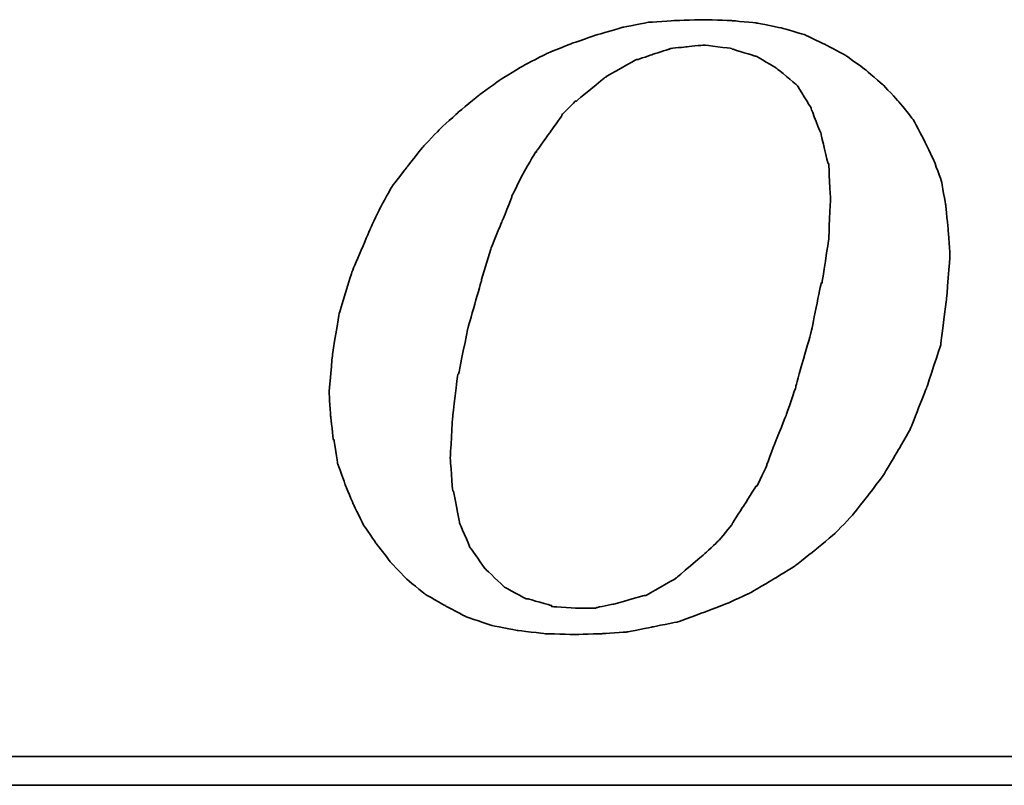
# Model space of a CAD drawing. Header units: millimetres. Extents: x 32 to 866, y -77 to 199.
# Tile 35 of 53: x 711.17 to 718.8, y -7.51 to -1.58. Entities that reach past the tile are written whole.
import ezdxf

# ---------------------------------------------------------------- set-up
doc = ezdxf.new("R2010")
doc.units = ezdxf.units.MM
doc.header["$LTSCALE"] = 0.15
doc.layers.add('DIM', color=4, linetype='CONTINUOUS')
doc.layers.add('layer 1', color=7, linetype='CONTINUOUS')

# ---------------------------------------------------------------- blocks, each defined once
blk = doc.blocks.new('TBI MOTION logo(完整正式版)')
at = {"layer": 'layer 1', "color": 22, "lineweight": 35}
for points, knots in [([(-11.34375, -6.98375), (-11.34375, -6.98375), (-10.91375, -7.43875), (-10.91375, -7.43875), (-10.91375, -7.43875), (-10.91375, -7.43875), (-10.38625, -7.87125), (-10.38625, -7.87125), (-10.38625, -7.87125), (-10.38625, -7.87125), (-9.81125, -8.20375), (-9.81125, -8.20375), (-9.81125, -8.20375), (-9.81125, -8.20375), (-9.21125, -8.51875), (-9.21125, -8.51875), (-9.21125, -8.51875), (-9.21125, -8.51875), (-8.51625, -8.75875), (-8.51625, -8.75875), (-8.51625, -8.75875), (-8.51625, -8.75875), (-7.77125, -8.90375), (-7.77125, -8.90375), (-7.77125, -8.90375), (-7.77125, -8.90375), (-6.97875, -8.99875), (-6.97875, -8.99875), (-6.97875, -8.99875), (-6.97875, -8.99875), (-6.14125, -9.02375), (-6.14125, -9.02375), (-6.14125, -9.02375), (-6.14125, -9.02375), (-5.37125, -8.99875), (-5.37125, -8.99875), (-5.37125, -8.99875), (-5.37125, -8.99875), (-4.65375, -8.94875), (-4.65375, -8.94875), (-4.65375, -8.94875), (-4.65375, -8.94875), (-3.93375, -8.80625), (-3.93375, -8.80625), (-3.93375, -8.80625), (-3.93375, -8.80625), (-3.21375, -8.66375), (-3.21375, -8.66375), (-3.21375, -8.66375), (-3.21375, -8.66375), (-2.49375, -8.39875), (-2.49375, -8.39875), (-2.49375, -8.39875), (-2.49375, -8.39875), (-1.79875, -8.13375), (-1.79875, -8.13375), (-1.79875, -8.13375), (-1.79875, -8.13375), (-1.17375, -7.84375), (-1.17375, -7.84375), (-1.17375, -7.84375), (-1.17375, -7.84375), (-0.52375, -7.46375), (-0.52375, -7.46375), (-0.52375, -7.46375), (-0.52375, -7.46375), (0.10124, -7.07875), (0.10124, -7.07875), (0.10124, -7.07875), (0.10124, -7.07875), (0.67625, -6.62375), (0.67625, -6.62375), (0.67625, -6.62375), (0.67625, -6.62375), (1.24874, -6.14375), (1.24874, -6.14375), (1.24874, -6.14375), (1.24874, -6.14375), (1.72874, -5.64125), (1.72874, -5.64125), (1.72874, -5.64125), (1.72874, -5.64125), (2.18624, -5.06375), (2.18624, -5.06375), (2.18624, -5.06375), (2.18624, -5.06375), (2.61625, -4.48874), (2.61625, -4.48874), (2.61625, -4.48874), (2.61625, -4.48874), (3.00125, -3.83874), (3.00125, -3.83874), (3.00125, -3.83874), (3.00125, -3.83874), (3.36124, -3.21374), (3.36124, -3.21374), (3.36124, -3.21374), (3.36124, -3.21374), (3.84374, -1.99125), (3.84374, -1.99125), (3.84374, -1.99125), (3.84374, -1.99125), (4.22625, -0.81875), (4.22625, -0.81875), (4.22625, -0.81875), (4.22625, -0.81875), (4.39125, 0.45624), (4.39125, 0.45624), (4.39125, 0.45624), (4.39125, 0.45624), (4.48874, 1.70124), (4.48874, 1.70124), (4.48874, 1.70124), (4.48874, 1.70124), (4.43874, 2.44625), (4.43874, 2.44625), (4.43874, 2.44625), (4.43874, 2.44625), (4.36874, 3.14125), (4.36874, 3.14125), (4.36874, 3.14125), (4.36874, 3.14125), (4.25125, 3.81125), (4.25125, 3.81125), (4.25125, 3.81125), (4.25125, 3.81125), (4.03124, 4.41125), (4.03124, 4.41125), (4.03124, 4.41125), (4.03124, 4.41125), (3.74374, 5.01125), (3.74374, 5.01125), (3.74374, 5.01125), (3.74374, 5.01125), (3.43124, 5.58875), (3.43124, 5.58875), (3.43124, 5.58875), (3.43124, 5.58875), (3.02625, 6.09125), (3.02625, 6.09125), (3.02625, 6.09125), (3.02625, 6.09125), (2.59374, 6.54875), (2.59374, 6.54875), (2.59374, 6.54875), (2.59374, 6.54875), (2.09124, 6.98125), (2.09124, 6.98125), (2.09124, 6.98125), (2.09124, 6.98125), (1.56124, 7.36625), (1.56124, 7.36625), (1.56124, 7.36625), (1.56124, 7.36625), (0.98624, 7.67625), (0.98624, 7.67625), (0.98624, 7.67625), (0.98624, 7.67625), (0.38624, 7.96375), (0.38624, 7.96375), (0.38624, 7.96375), (0.38624, 7.96375), (-0.25875, 8.15625), (-0.25875, 8.15625), (-0.25875, 8.15625), (-0.25875, 8.15625), (-0.98125, 8.30125), (-0.98125, 8.30125), (-0.98125, 8.30125), (-0.98125, 8.30125), (-1.70124, 8.37125), (-1.70124, 8.37125), (-1.70124, 8.37125), (-1.70124, 8.37125), (-2.49375, 8.39624), (-2.49375, 8.39624), (-2.49375, 8.39624), (-2.49375, 8.39624), (-3.28625, 8.37125), (-3.28625, 8.37125), (-3.28625, 8.37125), (-3.28625, 8.37125), (-4.05125, 8.32125), (-4.05125, 8.32125), (-4.05125, 8.32125), (-4.05125, 8.32125), (-4.77375, 8.18125), (-4.77375, 8.18125), (-4.77375, 8.18125), (-4.77375, 8.18125), (-5.51625, 7.96375), (-5.51625, 7.96375), (-5.51625, 7.96375), (-5.51625, 7.96375), (-6.21125, 7.72625), (-6.21125, 7.72625), (-6.21125, 7.72625), (-6.21125, 7.72625), (-6.92875, 7.43625), (-6.92875, 7.43625), (-6.92875, 7.43625), (-6.92875, 7.43625), (-7.57875, 7.10125), (-7.57875, 7.10125), (-7.57875, 7.10125), (-7.57875, 7.10125), (-8.24875, 6.69125), (-8.24875, 6.69125), (-8.24875, 6.69125), (-8.24875, 6.69125), (-8.84875, 6.26125), (-8.84875, 6.26125), (-8.84875, 6.26125), (-8.84875, 6.26125), (-9.42625, 5.78125), (-9.42625, 5.78125), (-9.42625, 5.78125), (-9.42625, 5.78125), (-9.95375, 5.30125), (-9.95375, 5.30125), (-9.95375, 5.30125), (-9.95375, 5.30125), (-10.43375, 4.79624), (-10.43375, 4.79624), (-10.43375, 4.79624), (-10.43375, 4.79624), (-10.88875, 4.22125), (-10.88875, 4.22125), (-10.88875, 4.22125), (-10.88875, 4.22125), (-11.29875, 3.69375), (-11.29875, 3.69375), (-11.29875, 3.69375), (-11.29875, 3.69375), (-11.63375, 3.09125), (-11.63375, 3.09125), (-11.63375, 3.09125), (-11.63375, 3.09125), (-11.91875, 2.49625), (-11.91875, 2.49625), (-11.91875, 2.49625), (-11.91875, 2.49625), (-12.44875, 1.24625), (-12.44875, 1.24625), (-12.44875, 1.24625), (-12.44875, 1.24625), (-12.80875, 0.06874), (-12.80875, 0.06874), (-12.80875, 0.06874), (-12.80875, 0.06874), (-12.99875, -1.07875), (-12.99875, -1.07875), (-12.99875, -1.07875), (-12.99875, -1.07875), (-13.09375, -2.18375), (-13.09375, -2.18375), (-13.09375, -2.18375), (-13.09375, -2.18375), (-13.04875, -2.85375), (-13.04875, -2.85375), (-13.04875, -2.85375), (-13.04875, -2.85375), (-12.97375, -3.50375), (-12.97375, -3.50375), (-12.97375, -3.50375), (-12.97375, -3.50375), (-12.95375, -3.50375), (-12.95375, -3.50375), (-12.95375, -3.50375), (-12.95375, -3.50375), (-12.85375, -4.17375), (-12.85375, -4.17375), (-12.85375, -4.17375), (-12.85375, -4.17375), (-12.63875, -4.77624), (-12.63875, -4.77624), (-12.63875, -4.77624), (-12.63875, -4.77624), (-12.39875, -5.35125), (-12.39875, -5.35125), (-12.39875, -5.35125), (-12.39875, -5.35125), (-12.11375, -5.92875), (-12.11375, -5.92875), (-12.11375, -5.92875), (-12.11375, -5.92875), (-11.75375, -6.45375), (-11.75375, -6.45375), (-11.75375, -6.45375), (-11.75375, -6.45375), (-11.34375, -6.98375), (-11.34375, -6.98375)], [0, 0, 0, 0, 0.01369863, 0.01369863, 0.01369863, 0.01369864, 0.02739726, 0.02739726, 0.02739726, 0.02739727, 0.04109589, 0.04109589, 0.04109589, 0.0410959, 0.05479452, 0.05479452, 0.05479452, 0.05479453, 0.06849315, 0.06849315, 0.06849315, 0.06849316, 0.08219178, 0.08219178, 0.08219178, 0.08219179, 0.09589041, 0.09589041, 0.09589041, 0.09589042, 0.10958904, 0.10958904, 0.10958904, 0.10958905, 0.12328767, 0.12328767, 0.12328767, 0.12328768, 0.1369863, 0.1369863, 0.1369863, 0.13698631, 0.15068493, 0.15068493, 0.15068493, 0.15068494, 0.16438356, 0.16438356, 0.16438356, 0.16438357, 0.17808219, 0.17808219, 0.17808219, 0.1780822, 0.19178082, 0.19178082, 0.19178082, 0.19178083, 0.20547945, 0.20547945, 0.20547945, 0.20547946, 0.21917808, 0.21917808, 0.21917808, 0.21917809, 0.23287671, 0.23287671, 0.23287671, 0.23287672, 0.24657534, 0.24657534, 0.24657534, 0.24657535, 0.26027397, 0.26027397, 0.26027397, 0.26027398, 0.2739726, 0.2739726, 0.2739726, 0.27397261, 0.28767123, 0.28767123, 0.28767123, 0.28767124, 0.30136986, 0.30136986, 0.30136986, 0.30136987, 0.31506849, 0.31506849, 0.31506849, 0.3150685, 0.32876712, 0.32876712, 0.32876712, 0.32876713, 0.34246575, 0.34246575, 0.34246575, 0.34246576, 0.35616438, 0.35616438, 0.35616438, 0.35616439, 0.36986301, 0.36986301, 0.36986301, 0.36986302, 0.38356164, 0.38356164, 0.38356164, 0.38356165, 0.39726027, 0.39726027, 0.39726027, 0.39726028, 0.4109589, 0.4109589, 0.4109589, 0.41095891, 0.42465753, 0.42465753, 0.42465753, 0.42465754, 0.43835616, 0.43835616, 0.43835616, 0.43835617, 0.45205479, 0.45205479, 0.45205479, 0.4520548, 0.46575342, 0.46575342, 0.46575342, 0.46575343, 0.47945205, 0.47945205, 0.47945205, 0.47945206, 0.49315068, 0.49315068, 0.49315068, 0.49315069, 0.50684932, 0.50684932, 0.50684932, 0.50684933, 0.52054795, 0.52054795, 0.52054795, 0.52054796, 0.53424658, 0.53424658, 0.53424658, 0.53424659, 0.54794521, 0.54794521, 0.54794521, 0.54794522, 0.56164384, 0.56164384, 0.56164384, 0.56164385, 0.57534247, 0.57534247, 0.57534247, 0.57534248, 0.5890411, 0.5890411, 0.5890411, 0.58904111, 0.60273973, 0.60273973, 0.60273973, 0.60273974, 0.61643836, 0.61643836, 0.61643836, 0.61643837, 0.63013699, 0.63013699, 0.63013699, 0.630137, 0.64383562, 0.64383562, 0.64383562, 0.64383563, 0.65753425, 0.65753425, 0.65753425, 0.65753426, 0.67123288, 0.67123288, 0.67123288, 0.67123289, 0.68493151, 0.68493151, 0.68493151, 0.68493152, 0.69863014, 0.69863014, 0.69863014, 0.69863015, 0.71232877, 0.71232877, 0.71232877, 0.71232878, 0.7260274, 0.7260274, 0.7260274, 0.72602741, 0.73972603, 0.73972603, 0.73972603, 0.73972604, 0.75342466, 0.75342466, 0.75342466, 0.75342467, 0.76712329, 0.76712329, 0.76712329, 0.7671233, 0.78082192, 0.78082192, 0.78082192, 0.78082193, 0.79452055, 0.79452055, 0.79452055, 0.79452056, 0.80821918, 0.80821918, 0.80821918, 0.80821919, 0.82191781, 0.82191781, 0.82191781, 0.82191782, 0.83561644, 0.83561644, 0.83561644, 0.83561645, 0.84931507, 0.84931507, 0.84931507, 0.84931508, 0.8630137, 0.8630137, 0.8630137, 0.86301371, 0.87671233, 0.87671233, 0.87671233, 0.87671234, 0.89041096, 0.89041096, 0.89041096, 0.89041097, 0.90410959, 0.90410959, 0.90410959, 0.9041096, 0.91780822, 0.91780822, 0.91780822, 0.91780823, 0.93150685, 0.93150685, 0.93150685, 0.93150686, 0.94520548, 0.94520548, 0.94520548, 0.94520549, 0.95890411, 0.95890411, 0.95890411, 0.95890412, 0.97260274, 0.97260274, 0.97260274, 0.97260275, 0.98630137, 0.98630137, 0.98630137, 0.98630138, 1, 1, 1, 1]), ([(-8.77875, 1.03124), (-8.77875, 1.03124), (-8.51625, 1.89625), (-8.51625, 1.89625), (-8.51625, 1.89625), (-8.51625, 1.89625), (-8.20375, 2.66375), (-8.20375, 2.66375), (-8.20375, 2.66375), (-8.20375, 2.66375), (-7.91625, 3.38125), (-7.91625, 3.38125), (-7.91625, 3.38125), (-7.91625, 3.38125), (-7.91625, 3.40624), (-7.91625, 3.40624), (-7.91625, 3.40624), (-7.91625, 3.40624), (-7.57875, 4.07624), (-7.57875, 4.07624), (-7.57875, 4.07624), (-7.57875, 4.07624), (-7.24375, 4.65125), (-7.24375, 4.65125), (-7.24375, 4.65125), (-7.24375, 4.65125), (-7.21875, 4.65125), (-7.21875, 4.65125), (-7.21875, 4.65125), (-7.21875, 4.65125), (-7.21875, 4.67624), (-7.21875, 4.67624), (-7.21875, 4.67624), (-7.21875, 4.67624), (-6.83625, 5.20375), (-6.83625, 5.20375), (-6.83625, 5.20375), (-6.83625, 5.20375), (-6.49875, 5.68625), (-6.49875, 5.68625), (-6.49875, 5.68625), (-6.49875, 5.68625), (-6.49875, 5.70625), (-6.49875, 5.70625), (-6.49875, 5.70625), (-6.49875, 5.70625), (-6.11625, 6.09125), (-6.11625, 6.09125), (-6.11625, 6.09125), (-6.11625, 6.09125), (-6.09125, 6.09125), (-6.09125, 6.09125), (-6.09125, 6.09125), (-6.09125, 6.09125), (-5.27375, 6.76625), (-5.27375, 6.76625), (-5.27375, 6.76625), (-5.27375, 6.76625), (-5.24875, 6.76625), (-5.24875, 6.76625), (-5.24875, 6.76625), (-5.24875, 6.76625), (-5.24875, 6.78625), (-5.24875, 6.78625), (-5.24875, 6.78625), (-5.24875, 6.78625), (-4.38875, 7.26624), (-4.38875, 7.26624), (-4.38875, 7.26624), (-4.38875, 7.26624), (-4.36125, 7.26624), (-4.36125, 7.26624), (-4.36125, 7.26624), (-4.36125, 7.26624), (-3.93375, 7.41125), (-3.93375, 7.41125), (-3.93375, 7.41125), (-3.93375, 7.41125), (-3.47375, 7.55625), (-3.47375, 7.55625), (-3.47375, 7.55625), (-3.47375, 7.55625), (-3.45375, 7.55625), (-3.45375, 7.55625), (-3.45375, 7.55625), (-3.45375, 7.55625), (-3.42875, 7.58124), (-3.42875, 7.58124), (-3.42875, 7.58124), (-3.42875, 7.58124), (-2.97375, 7.62625), (-2.97375, 7.62625), (-2.97375, 7.62625), (-2.97375, 7.62625), (-2.49375, 7.67625), (-2.49375, 7.67625), (-2.49375, 7.67625), (-2.49375, 7.67625), (-2.46875, 7.67625), (-2.46875, 7.67625), (-2.46875, 7.67625), (-2.46875, 7.67625), (-1.70124, 7.58124), (-1.70124, 7.58124), (-1.70124, 7.58124), (-1.70124, 7.58124), (-1.67875, 7.55625), (-1.67875, 7.55625), (-1.67875, 7.55625), (-1.67875, 7.55625), (-1.65375, 7.55625), (-1.65375, 7.55625), (-1.65375, 7.55625), (-1.65375, 7.55625), (-1.03125, 7.36625), (-1.03125, 7.36625), (-1.03125, 7.36625), (-1.03125, 7.36625), (-1.00625, 7.36625), (-1.00625, 7.36625), (-1.00625, 7.36625), (-1.00625, 7.36625), (-0.43124, 7.02624), (-0.43124, 7.02624), (-0.43124, 7.02624), (-0.43124, 7.02624), (-0.40625, 7.00624), (-0.40625, 7.00624), (-0.40625, 7.00624), (-0.40625, 7.00624), (0.12124, 6.57124), (0.12124, 6.57124), (0.12124, 6.57124), (0.12124, 6.57124), (0.14624, 6.54875), (0.14624, 6.54875), (0.14624, 6.54875), (0.14624, 6.54875), (0.17124, 6.52375), (0.17124, 6.52375), (0.17124, 6.52375), (0.17124, 6.52375), (0.55625, 5.89875), (0.55625, 5.89875), (0.55625, 5.89875), (0.55625, 5.89875), (0.55625, 5.87625), (0.55625, 5.87625), (0.55625, 5.87625), (0.55625, 5.87625), (0.84124, 5.15625), (0.84124, 5.15625), (0.84124, 5.15625), (0.84124, 5.15625), (0.84124, 5.13125), (0.84124, 5.13125), (0.84124, 5.13125), (0.84124, 5.13125), (1.03624, 4.31875), (1.03624, 4.31875), (1.03624, 4.31875), (1.03624, 4.31875), (1.05624, 4.31875), (1.05624, 4.31875), (1.05624, 4.31875), (1.05624, 4.31875), (1.05624, 4.29125), (1.05624, 4.29125), (1.05624, 4.29125), (1.05624, 4.29125), (1.10625, 3.33125), (1.10625, 3.33125), (1.10625, 3.33125), (1.10625, 3.33125), (1.10625, 3.30875), (1.10625, 3.30875), (1.10625, 3.30875), (1.10625, 3.30875), (1.05624, 2.20624), (1.05624, 2.20624), (1.05624, 2.20624), (1.05624, 2.20624), (1.05624, 2.18124), (1.05624, 2.18124), (1.05624, 2.18124), (1.05624, 2.18124), (0.86624, 0.93624), (0.86624, 0.93624), (0.86624, 0.93624), (0.86624, 0.93624), (0.84124, 0.93624), (0.84124, 0.93624), (0.84124, 0.93624), (0.84124, 0.93624), (0.55625, -0.45874), (0.55625, -0.45874), (0.55625, -0.45874), (0.55625, -0.45874), (0.12124, -1.99125), (0.12124, -1.99125), (0.12124, -1.99125), (0.12124, -1.99125), (0.12124, -2.01874), (0.12124, -2.01874), (0.12124, -2.01874), (0.12124, -2.01874), (-0.13874, -2.78375), (-0.13874, -2.78375), (-0.13874, -2.78375), (-0.13874, -2.78375), (-0.43124, -3.50375), (-0.43124, -3.50375), (-0.43124, -3.50375), (-0.43124, -3.50375), (-0.69375, -4.19875), (-0.69375, -4.19875), (-0.69375, -4.19875), (-0.69375, -4.19875), (-0.69375, -4.22375), (-0.69375, -4.22375), (-0.69375, -4.22375), (-0.69375, -4.22375), (-0.98125, -4.82374), (-0.98125, -4.82374), (-0.98125, -4.82374), (-0.98125, -4.82374), (-1.00625, -4.82374), (-1.00625, -4.82374), (-1.00625, -4.82374), (-1.00625, -4.82374), (-1.33875, -5.35125), (-1.33875, -5.35125), (-1.33875, -5.35125), (-1.33875, -5.35125), (-1.67875, -5.87875), (-1.67875, -5.87875), (-1.67875, -5.87875), (-1.67875, -5.87875), (-1.67875, -5.90375), (-1.67875, -5.90375), (-1.67875, -5.90375), (-1.67875, -5.90375), (-2.05875, -6.35875), (-2.05875, -6.35875), (-2.05875, -6.35875), (-2.05875, -6.35875), (-2.08375, -6.38375), (-2.08375, -6.38375), (-2.08375, -6.38375), (-2.08375, -6.38375), (-2.46875, -6.74375), (-2.46875, -6.74375), (-2.46875, -6.74375), (-2.46875, -6.74375), (-3.25875, -7.41625), (-3.25875, -7.41625), (-3.25875, -7.41625), (-3.25875, -7.41625), (-3.28625, -7.43875), (-3.28625, -7.43875), (-3.28625, -7.43875), (-3.28625, -7.43875), (-4.12375, -7.91875), (-4.12375, -7.91875), (-4.12375, -7.91875), (-4.12375, -7.91875), (-4.14875, -7.91875), (-4.14875, -7.91875), (-4.14875, -7.91875), (-4.14875, -7.91875), (-4.17125, -7.91875), (-4.17125, -7.91875), (-4.17125, -7.91875), (-4.17125, -7.91875), (-5.03375, -8.15875), (-5.03375, -8.15875), (-5.03375, -8.15875), (-5.03375, -8.15875), (-5.51625, -8.25625), (-5.51625, -8.25625), (-5.51625, -8.25625), (-5.51625, -8.25625), (-5.54125, -8.27875), (-5.54125, -8.27875), (-5.54125, -8.27875), (-5.54125, -8.27875), (-5.56375, -8.27875), (-5.56375, -8.27875), (-5.56375, -8.27875), (-5.56375, -8.27875), (-5.99625, -8.27875), (-5.99625, -8.27875), (-5.99625, -8.27875), (-5.99625, -8.27875), (-6.76375, -8.23125), (-6.76375, -8.23125), (-6.76375, -8.23125), (-6.76375, -8.23125), (-6.78875, -8.23125), (-6.78875, -8.23125), (-6.78875, -8.23125), (-6.78875, -8.23125), (-6.78875, -8.20375), (-6.78875, -8.20375), (-6.78875, -8.20375), (-6.78875, -8.20375), (-7.45875, -8.01375), (-7.45875, -8.01375), (-7.45875, -8.01375), (-7.45875, -8.01375), (-7.48375, -8.01375), (-7.48375, -8.01375), (-7.48375, -8.01375), (-7.48375, -8.01375), (-7.50875, -8.01375), (-7.50875, -8.01375), (-7.50875, -8.01375), (-7.50875, -8.01375), (-8.13125, -7.67875), (-8.13125, -7.67875), (-8.13125, -7.67875), (-8.13125, -7.67875), (-8.15625, -7.65375), (-8.15625, -7.65375), (-8.15625, -7.65375), (-8.15625, -7.65375), (-8.65875, -7.17375), (-8.65875, -7.17375), (-8.65875, -7.17375), (-8.65875, -7.17375), (-8.68375, -7.14875), (-8.68375, -7.14875), (-8.68375, -7.14875), (-8.68375, -7.14875), (-9.08875, -6.57375), (-9.08875, -6.57375), (-9.08875, -6.57375), (-9.08875, -6.57375), (-9.11375, -6.54875), (-9.11375, -6.54875), (-9.11375, -6.54875), (-9.11375, -6.54875), (-9.11375, -6.52875), (-9.11375, -6.52875), (-9.11375, -6.52875), (-9.11375, -6.52875), (-9.40375, -5.85375), (-9.40375, -5.85375), (-9.40375, -5.85375), (-9.40375, -5.85375), (-9.40375, -5.82875), (-9.40375, -5.82875), (-9.40375, -5.82875), (-9.40375, -5.82875), (-9.56875, -4.96875), (-9.56875, -4.96875), (-9.56875, -4.96875), (-9.56875, -4.96875), (-9.59375, -4.94375), (-9.59375, -4.94375), (-9.59375, -4.94375), (-9.59375, -4.94375), (-9.66375, -4.03375), (-9.66375, -4.03375), (-9.66375, -4.03375), (-9.66375, -4.03375), (-9.66375, -4.00875), (-9.66375, -4.00875), (-9.66375, -4.00875), (-9.66375, -4.00875), (-9.59375, -2.85375), (-9.59375, -2.85375), (-9.59375, -2.85375), (-9.59375, -2.85375), (-9.45125, -1.65875), (-9.45125, -1.65875), (-9.45125, -1.65875), (-9.45125, -1.65875), (-9.42625, -1.63375), (-9.42625, -1.63375), (-9.42625, -1.63375), (-9.42625, -1.63375), (-9.16125, -0.33875), (-9.16125, -0.33875), (-9.16125, -0.33875), (-9.16125, -0.33875), (-8.77875, 1.00624), (-8.77875, 1.00624), (-8.77875, 1.00624), (-8.77875, 1.00624), (-8.77875, 1.03124), (-8.77875, 1.03124)], [0, 0, 0, 0, 0.01020408, 0.01020408, 0.01020408, 0.01020409, 0.02040816, 0.02040816, 0.02040816, 0.02040817, 0.03061224, 0.03061224, 0.03061224, 0.03061225, 0.04081633, 0.04081633, 0.04081633, 0.04081634, 0.05102041, 0.05102041, 0.05102041, 0.05102042, 0.06122449, 0.06122449, 0.06122449, 0.0612245, 0.07142857, 0.07142857, 0.07142857, 0.07142858, 0.08163265, 0.08163265, 0.08163265, 0.08163266, 0.09183673, 0.09183673, 0.09183673, 0.09183674, 0.10204082, 0.10204082, 0.10204082, 0.10204083, 0.1122449, 0.1122449, 0.1122449, 0.11224491, 0.12244898, 0.12244898, 0.12244898, 0.12244899, 0.13265306, 0.13265306, 0.13265306, 0.13265307, 0.14285714, 0.14285714, 0.14285714, 0.14285715, 0.15306122, 0.15306122, 0.15306122, 0.15306123, 0.16326531, 0.16326531, 0.16326531, 0.16326532, 0.17346939, 0.17346939, 0.17346939, 0.1734694, 0.18367347, 0.18367347, 0.18367347, 0.18367348, 0.19387755, 0.19387755, 0.19387755, 0.19387756, 0.20408163, 0.20408163, 0.20408163, 0.20408164, 0.21428571, 0.21428571, 0.21428571, 0.21428572, 0.2244898, 0.2244898, 0.2244898, 0.22448981, 0.23469388, 0.23469388, 0.23469388, 0.23469389, 0.24489796, 0.24489796, 0.24489796, 0.24489797, 0.25510204, 0.25510204, 0.25510204, 0.25510205, 0.26530612, 0.26530612, 0.26530612, 0.26530613, 0.2755102, 0.2755102, 0.2755102, 0.27551021, 0.28571429, 0.28571429, 0.28571429, 0.2857143, 0.29591837, 0.29591837, 0.29591837, 0.29591838, 0.30612245, 0.30612245, 0.30612245, 0.30612246, 0.31632653, 0.31632653, 0.31632653, 0.31632654, 0.32653061, 0.32653061, 0.32653061, 0.32653062, 0.33673469, 0.33673469, 0.33673469, 0.3367347, 0.34693878, 0.34693878, 0.34693878, 0.34693879, 0.35714286, 0.35714286, 0.35714286, 0.35714287, 0.36734694, 0.36734694, 0.36734694, 0.36734695, 0.37755102, 0.37755102, 0.37755102, 0.37755103, 0.3877551, 0.3877551, 0.3877551, 0.38775511, 0.39795918, 0.39795918, 0.39795918, 0.39795919, 0.40816327, 0.40816327, 0.40816327, 0.40816328, 0.41836735, 0.41836735, 0.41836735, 0.41836736, 0.42857143, 0.42857143, 0.42857143, 0.42857144, 0.43877551, 0.43877551, 0.43877551, 0.43877552, 0.44897959, 0.44897959, 0.44897959, 0.4489796, 0.45918367, 0.45918367, 0.45918367, 0.45918368, 0.46938776, 0.46938776, 0.46938776, 0.46938777, 0.47959184, 0.47959184, 0.47959184, 0.47959185, 0.48979592, 0.48979592, 0.48979592, 0.48979593, 0.5, 0.5, 0.5, 0.50000001, 0.51020408, 0.51020408, 0.51020408, 0.51020409, 0.52040816, 0.52040816, 0.52040816, 0.52040817, 0.53061224, 0.53061224, 0.53061224, 0.53061225, 0.54081633, 0.54081633, 0.54081633, 0.54081634, 0.55102041, 0.55102041, 0.55102041, 0.55102042, 0.56122449, 0.56122449, 0.56122449, 0.5612245, 0.57142857, 0.57142857, 0.57142857, 0.57142858, 0.58163265, 0.58163265, 0.58163265, 0.58163266, 0.59183673, 0.59183673, 0.59183673, 0.59183674, 0.60204082, 0.60204082, 0.60204082, 0.60204083, 0.6122449, 0.6122449, 0.6122449, 0.61224491, 0.62244898, 0.62244898, 0.62244898, 0.62244899, 0.63265306, 0.63265306, 0.63265306, 0.63265307, 0.64285714, 0.64285714, 0.64285714, 0.64285715, 0.65306122, 0.65306122, 0.65306122, 0.65306123, 0.66326531, 0.66326531, 0.66326531, 0.66326532, 0.67346939, 0.67346939, 0.67346939, 0.6734694, 0.68367347, 0.68367347, 0.68367347, 0.68367348, 0.69387755, 0.69387755, 0.69387755, 0.69387756, 0.70408163, 0.70408163, 0.70408163, 0.70408164, 0.71428571, 0.71428571, 0.71428571, 0.71428572, 0.7244898, 0.7244898, 0.7244898, 0.72448981, 0.73469388, 0.73469388, 0.73469388, 0.73469389, 0.74489796, 0.74489796, 0.74489796, 0.74489797, 0.75510204, 0.75510204, 0.75510204, 0.75510205, 0.76530612, 0.76530612, 0.76530612, 0.76530613, 0.7755102, 0.7755102, 0.7755102, 0.77551021, 0.78571429, 0.78571429, 0.78571429, 0.7857143, 0.79591837, 0.79591837, 0.79591837, 0.79591838, 0.80612245, 0.80612245, 0.80612245, 0.80612246, 0.81632653, 0.81632653, 0.81632653, 0.81632654, 0.82653061, 0.82653061, 0.82653061, 0.82653062, 0.83673469, 0.83673469, 0.83673469, 0.8367347, 0.84693878, 0.84693878, 0.84693878, 0.84693879, 0.85714286, 0.85714286, 0.85714286, 0.85714287, 0.86734694, 0.86734694, 0.86734694, 0.86734695, 0.87755102, 0.87755102, 0.87755102, 0.87755103, 0.8877551, 0.8877551, 0.8877551, 0.88775511, 0.89795918, 0.89795918, 0.89795918, 0.89795919, 0.90816327, 0.90816327, 0.90816327, 0.90816328, 0.91836735, 0.91836735, 0.91836735, 0.91836736, 0.92857143, 0.92857143, 0.92857143, 0.92857144, 0.93877551, 0.93877551, 0.93877551, 0.93877552, 0.94897959, 0.94897959, 0.94897959, 0.9489796, 0.95918367, 0.95918367, 0.95918367, 0.95918368, 0.96938776, 0.96938776, 0.96938776, 0.96938777, 0.97959184, 0.97959184, 0.97959184, 0.97959185, 0.98979592, 0.98979592, 0.98979592, 0.98979593, 1, 1, 1, 1]), ([(75.90875, -9.47875), (75.90875, -9.47875), (75.90875, -12.28625), (75.90875, -12.28625), (75.90875, -12.28625), (75.90875, -12.28625), (75.90875, -12.47875), (75.90875, -12.47875), (75.90875, -12.47875), (75.90875, -12.47875), (75.71625, -12.47875), (75.71625, -12.47875), (75.71625, -12.47875), (75.71625, -12.47875), (-88.32875, -12.47875), (-88.32875, -12.47875), (-88.32875, -12.47875), (-88.32875, -12.47875), (-88.32875, -13.29375), (-88.32875, -13.29375), (-88.32875, -13.29375), (-88.32875, -13.29375), (82.89125, -13.29375), (82.89125, -13.29375), (82.89125, -13.29375), (82.89125, -13.29375), (75.90875, -9.47875), (75.90875, -9.47875)], [0, 0, 0, 0, 0.14285714, 0.14285714, 0.14285714, 0.14285715, 0.28571429, 0.28571429, 0.28571429, 0.2857143, 0.42857143, 0.42857143, 0.42857143, 0.42857144, 0.57142857, 0.57142857, 0.57142857, 0.57142858, 0.71428571, 0.71428571, 0.71428571, 0.71428572, 0.85714286, 0.85714286, 0.85714286, 0.85714287, 1, 1, 1, 1])]:
    blk.add_open_spline(points, degree=3, knots=knots, dxfattribs=at)

msp = doc.modelspace()

# ---------------------------------------------------------------- block references
at = {"layer": 'DIM', "color": 0, "xscale": 0.2736514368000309, "yscale": 0.2736514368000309, "zscale": 0.2736514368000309}
msp.add_blockref('TBI MOTION logo(完整正式版)', (717.1487, -3.8744), dxfattribs=at)

doc.saveas('drawing.dxf')
